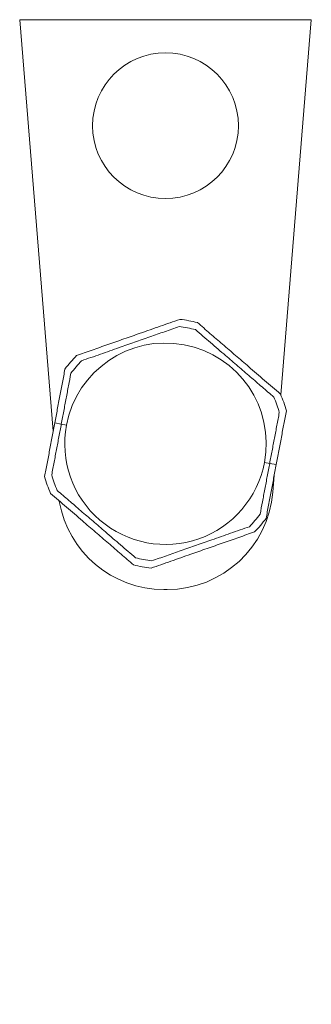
# Model space of a CAD drawing. Header units: millimetres. Extents: x -45 to 399, y -3 to 495.
# Tile 2 of 9: x 5 to 27, y 302 to 376. Entities that reach past the tile are written whole.
import ezdxf

# ---------------------------------------------------------------- set-up
doc = ezdxf.new("R2010")
doc.units = ezdxf.units.MM
doc.styles.add('SLDTEXTSTYLE2', font='TXT', dxfattribs={"width": 0.605, "bigfont": 'bigfont'})

msp = doc.modelspace()

# ---------------------------------------------------------------- linework, layer by layer
at = {"color": 7, "linetype": 'Continuous', "lineweight": 15}
for p, q in [((7.268, 345.228), (4.74, 376.285)), ((26.74, 376.285), (4.74, 376.285)), ((24.436, 347.983), (26.74, 376.285)), ((8.272, 345.695), (7.879, 345.769)), ((23.601, 342.801), (23.208, 342.875)), ((23.838, 340.636), (23.942, 341.913)), ((15.615, 333.285), (15.865, 333.285))]:
    msp.add_line(p, q, dxfattribs=at)
at = {"color": 8, "linetype": 'Continuous', "lineweight": 15}
for p, q in [((7.388, 345.862), (7.879, 345.769)), ((23.601, 342.801), (24.092, 342.708))]:
    msp.add_line(p, q, dxfattribs=at)
at = {"color": 7, "linetype": 'Continuous', "lineweight": 15}
for centre, radius, start, end in [((15.74, 368.285), 5.5, 0, 180), ((15.74, 368.285), 5.5, 180, 0), ((15.74, 344.285), 8.9, 75.29582, 83.31735), ((15.74, 344.285), 9.45, 75.21798, 83.39519), ((15.74, 344.285), 7.6, 349.30659, 169.30659), ((15.74, 344.285), 9.45, 135.21798, 143.39519), ((15.74, 344.285), 8.9, 135.29582, 143.31735), ((15.74, 344.285), 8.9, 15.29582, 23.31735), ((15.74, 344.285), 9.45, 15.21798, 23.39519), ((15.74, 344.285), 7.6, 169.30659, 349.30659), ((15.74, 344.285), 9.45, 195.21798, 203.39519), ((15.74, 344.285), 8.9, 195.29582, 203.31735), ((15.865, 341.285), 8, 270, 355.34665), ((15.615, 341.285), 8, 189.69578, 270), ((15.74, 344.285), 8.9, 315.29582, 323.31735), ((15.74, 344.285), 9.45, 315.21798, 323.39519), ((15.74, 344.285), 9.45, 255.21798, 263.39519), ((15.74, 344.285), 8.9, 255.29582, 263.31735)]:
    msp.add_arc(centre, radius, start, end, dxfattribs=at)
for points, knots in [([(9.032, 350.942), (9.42, 351.078), (10.198, 351.35), (11.393, 351.769), (12.61, 352.195), (13.932, 352.658), (15.347, 353.154), (16.332, 353.499), (16.827, 353.672)], [0, 0, 0, 0, 0.151682, 0.304055, 0.459136, 0.615389, 0.806839, 1, 1, 1, 1]), ([(16.776, 353.125), (16.41, 352.997), (15.678, 352.74), (14.553, 352.346), (13.407, 351.944), (12.158, 351.507), (10.818, 351.038), (9.884, 350.71), (9.414, 350.546)], [0, 0, 0, 0, 0.151249, 0.303185, 0.457818, 0.61362, 0.805937, 1, 1, 1, 1]), ([(18.151, 353.422), (18.464, 353.154), (19.089, 352.616), (20.05, 351.79), (21.026, 350.95), (22.089, 350.036), (23.224, 349.06), (24.015, 348.379), (24.413, 348.037)], [0, 0, 0, 0, 0.152048, 0.304056, 0.459725, 0.615386, 0.806838, 1, 1, 1, 1]), ([(23.913, 347.808), (23.619, 348.061), (23.03, 348.567), (22.125, 349.345), (21.205, 350.136), (20.202, 350.999), (19.127, 351.923), (18.376, 352.569), (17.999, 352.894)], [0, 0, 0, 0, 0.151613, 0.303186, 0.458406, 0.613617, 0.805935, 1, 1, 1, 1]), ([(7.388, 345.862), (7.451, 346.201), (7.58, 346.879), (7.772, 347.897), (7.964, 348.913), (8.09, 349.584), (8.154, 349.92)], [0, 0, 0, 0, 0.247371, 0.495906, 0.74754, 1, 1, 1, 1]), ([(8.602, 349.602), (8.544, 349.29), (8.426, 348.666), (8.246, 347.713), (8.063, 346.746), (7.94, 346.096), (7.879, 345.769)], [0, 0, 0, 0, 0.247807, 0.496327, 0.747574, 1, 1, 1, 1]), ([(23.601, 342.801), (23.661, 343.12), (23.782, 343.761), (23.964, 344.722), (24.145, 345.682), (24.265, 346.316), (24.325, 346.633)], [0, 0, 0, 0, 0.247354, 0.495882, 0.747526, 1, 1, 1, 1]), ([(24.859, 346.766), (24.796, 346.436), (24.672, 345.775), (24.481, 344.766), (24.288, 343.742), (24.158, 343.053), (24.092, 342.708)], [0, 0, 0, 0, 0.247817, 0.496345, 0.747587, 1, 1, 1, 1]), ([(6.621, 341.804), (6.684, 342.134), (6.808, 342.795), (6.999, 343.804), (7.192, 344.828), (7.322, 345.517), (7.388, 345.862)], [0, 0, 0, 0, 0.247817, 0.496345, 0.747587, 1, 1, 1, 1]), ([(7.879, 345.769), (7.818, 345.45), (7.697, 344.809), (7.516, 343.848), (7.335, 342.888), (7.215, 342.255), (7.155, 341.937)], [0, 0, 0, 0, 0.247355, 0.495882, 0.747526, 1, 1, 1, 1]), ([(22.877, 338.968), (22.936, 339.28), (23.054, 339.904), (23.234, 340.857), (23.416, 341.824), (23.539, 342.474), (23.601, 342.801)], [0, 0, 0, 0, 0.247807, 0.496326, 0.747574, 1, 1, 1, 1]), ([(24.092, 342.708), (24.028, 342.369), (23.9, 341.691), (23.708, 340.673), (23.516, 339.657), (23.39, 338.986), (23.326, 338.65)], [0, 0, 0, 0, 0.24737, 0.495905, 0.74754, 1, 1, 1, 1]), ([(13.329, 335.148), (13.016, 335.417), (12.391, 335.954), (11.43, 336.781), (10.453, 337.62), (9.391, 338.534), (8.256, 339.51), (7.464, 340.191), (7.067, 340.533)], [0, 0, 0, 0, 0.152048, 0.304056, 0.459725, 0.615386, 0.806838, 1, 1, 1, 1]), ([(7.567, 340.762), (7.861, 340.509), (8.45, 340.003), (9.355, 339.225), (10.275, 338.434), (11.278, 337.571), (12.353, 336.647), (13.104, 336.001), (13.481, 335.677)], [0, 0, 0, 0, 0.151613, 0.303186, 0.458406, 0.613617, 0.805936, 1, 1, 1, 1]), ([(22.447, 337.628), (22.059, 337.492), (21.282, 337.22), (20.087, 336.801), (18.87, 336.375), (17.548, 335.912), (16.133, 335.416), (15.148, 335.071), (14.653, 334.898)], [0, 0, 0, 0, 0.151682, 0.304055, 0.459136, 0.615389, 0.806839, 1, 1, 1, 1]), ([(14.704, 335.445), (15.07, 335.574), (15.802, 335.83), (16.927, 336.224), (18.073, 336.626), (19.322, 337.063), (20.661, 337.532), (21.596, 337.86), (22.066, 338.024)], [0, 0, 0, 0, 0.151249, 0.303185, 0.457818, 0.61362, 0.805937, 1, 1, 1, 1])]:
    msp.add_open_spline(points, degree=3, knots=knots, dxfattribs=at)

# ---------------------------------------------------------------- texts
at = {"color": 7, "linetype": 'Continuous', "lineweight": 0, "insert": (9.032, 250.828), "char_height": 2.5, "attachment_point": 1, "rotation": 90, "style": 'SLDTEXTSTYLE2'}
msp.add_mtext('\\M+18450\\M+18475\\M+18482\\M+18472. \\M+18481\\M+18482\\M+18479\\M+1847D\\M+18475\\M+1847E.', dxfattribs=at)

doc.saveas('drawing.dxf')
